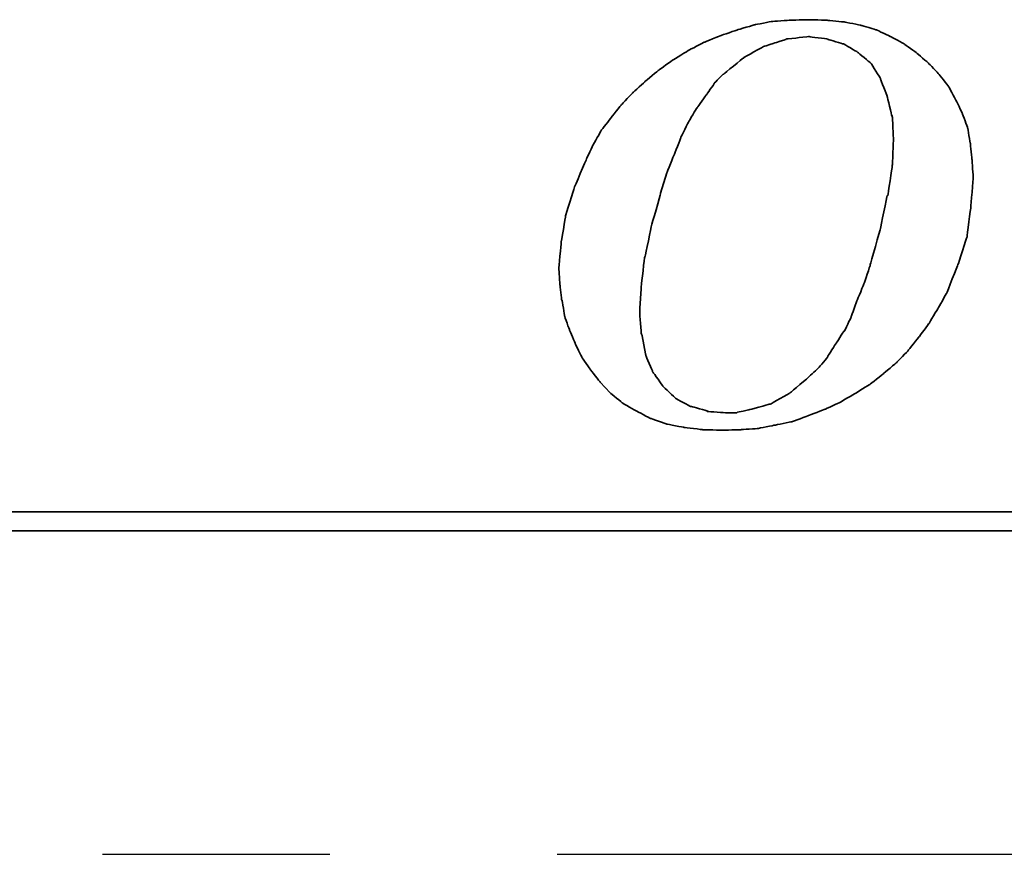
# Model space of a CAD drawing. Extents: x 898 to 1291, y 65 to 273.
# Tile 31 of 41: x 1164 to 1175, y 188 to 197. Entities that reach past the tile are written whole.
import ezdxf

# ---------------------------------------------------------------- set-up
doc = ezdxf.new("R2010")
doc.units = 0
doc.header["$MEASUREMENT"] = 0
doc.linetypes.add('CENTER', pattern=[2, 1.25, -0.25, 0.25, -0.25])
for name, color, linetype in [('CL', 1, 'CENTER'), ('DIM', 4, 'CONTINUOUS'), ('layer 1', 7, 'CONTINUOUS')]:
    doc.layers.add(name, color=color, linetype=linetype)

# ---------------------------------------------------------------- blocks, each defined once
blk = doc.blocks.new('TBI MOTION logo(完整正式版)')
at = {"layer": 'layer 1', "color": 22, "lineweight": 35}
for points, knots in [([(-11.34375, -6.98375), (-11.34375, -6.98375), (-10.91375, -7.43875), (-10.91375, -7.43875), (-10.91375, -7.43875), (-10.91375, -7.43875), (-10.38625, -7.87125), (-10.38625, -7.87125), (-10.38625, -7.87125), (-10.38625, -7.87125), (-9.81125, -8.20375), (-9.81125, -8.20375), (-9.81125, -8.20375), (-9.81125, -8.20375), (-9.21125, -8.51875), (-9.21125, -8.51875), (-9.21125, -8.51875), (-9.21125, -8.51875), (-8.51625, -8.75875), (-8.51625, -8.75875), (-8.51625, -8.75875), (-8.51625, -8.75875), (-7.77125, -8.90375), (-7.77125, -8.90375), (-7.77125, -8.90375), (-7.77125, -8.90375), (-6.97875, -8.99875), (-6.97875, -8.99875), (-6.97875, -8.99875), (-6.97875, -8.99875), (-6.14125, -9.02375), (-6.14125, -9.02375), (-6.14125, -9.02375), (-6.14125, -9.02375), (-5.37125, -8.99875), (-5.37125, -8.99875), (-5.37125, -8.99875), (-5.37125, -8.99875), (-4.65375, -8.94875), (-4.65375, -8.94875), (-4.65375, -8.94875), (-4.65375, -8.94875), (-3.93375, -8.80625), (-3.93375, -8.80625), (-3.93375, -8.80625), (-3.93375, -8.80625), (-3.21375, -8.66375), (-3.21375, -8.66375), (-3.21375, -8.66375), (-3.21375, -8.66375), (-2.49375, -8.39875), (-2.49375, -8.39875), (-2.49375, -8.39875), (-2.49375, -8.39875), (-1.79875, -8.13375), (-1.79875, -8.13375), (-1.79875, -8.13375), (-1.79875, -8.13375), (-1.17375, -7.84375), (-1.17375, -7.84375), (-1.17375, -7.84375), (-1.17375, -7.84375), (-0.52375, -7.46375), (-0.52375, -7.46375), (-0.52375, -7.46375), (-0.52375, -7.46375), (0.10124, -7.07875), (0.10124, -7.07875), (0.10124, -7.07875), (0.10124, -7.07875), (0.67625, -6.62375), (0.67625, -6.62375), (0.67625, -6.62375), (0.67625, -6.62375), (1.24874, -6.14375), (1.24874, -6.14375), (1.24874, -6.14375), (1.24874, -6.14375), (1.72874, -5.64125), (1.72874, -5.64125), (1.72874, -5.64125), (1.72874, -5.64125), (2.18624, -5.06375), (2.18624, -5.06375), (2.18624, -5.06375), (2.18624, -5.06375), (2.61625, -4.48874), (2.61625, -4.48874), (2.61625, -4.48874), (2.61625, -4.48874), (3.00125, -3.83874), (3.00125, -3.83874), (3.00125, -3.83874), (3.00125, -3.83874), (3.36124, -3.21374), (3.36124, -3.21374), (3.36124, -3.21374), (3.36124, -3.21374), (3.84374, -1.99125), (3.84374, -1.99125), (3.84374, -1.99125), (3.84374, -1.99125), (4.22625, -0.81875), (4.22625, -0.81875), (4.22625, -0.81875), (4.22625, -0.81875), (4.39125, 0.45624), (4.39125, 0.45624), (4.39125, 0.45624), (4.39125, 0.45624), (4.48874, 1.70124), (4.48874, 1.70124), (4.48874, 1.70124), (4.48874, 1.70124), (4.43874, 2.44625), (4.43874, 2.44625), (4.43874, 2.44625), (4.43874, 2.44625), (4.36874, 3.14125), (4.36874, 3.14125), (4.36874, 3.14125), (4.36874, 3.14125), (4.25125, 3.81125), (4.25125, 3.81125), (4.25125, 3.81125), (4.25125, 3.81125), (4.03124, 4.41125), (4.03124, 4.41125), (4.03124, 4.41125), (4.03124, 4.41125), (3.74374, 5.01125), (3.74374, 5.01125), (3.74374, 5.01125), (3.74374, 5.01125), (3.43124, 5.58875), (3.43124, 5.58875), (3.43124, 5.58875), (3.43124, 5.58875), (3.02625, 6.09125), (3.02625, 6.09125), (3.02625, 6.09125), (3.02625, 6.09125), (2.59374, 6.54875), (2.59374, 6.54875), (2.59374, 6.54875), (2.59374, 6.54875), (2.09124, 6.98125), (2.09124, 6.98125), (2.09124, 6.98125), (2.09124, 6.98125), (1.56124, 7.36625), (1.56124, 7.36625), (1.56124, 7.36625), (1.56124, 7.36625), (0.98624, 7.67625), (0.98624, 7.67625), (0.98624, 7.67625), (0.98624, 7.67625), (0.38624, 7.96375), (0.38624, 7.96375), (0.38624, 7.96375), (0.38624, 7.96375), (-0.25875, 8.15625), (-0.25875, 8.15625), (-0.25875, 8.15625), (-0.25875, 8.15625), (-0.98125, 8.30125), (-0.98125, 8.30125), (-0.98125, 8.30125), (-0.98125, 8.30125), (-1.70124, 8.37125), (-1.70124, 8.37125), (-1.70124, 8.37125), (-1.70124, 8.37125), (-2.49375, 8.39624), (-2.49375, 8.39624), (-2.49375, 8.39624), (-2.49375, 8.39624), (-3.28625, 8.37125), (-3.28625, 8.37125), (-3.28625, 8.37125), (-3.28625, 8.37125), (-4.05125, 8.32125), (-4.05125, 8.32125), (-4.05125, 8.32125), (-4.05125, 8.32125), (-4.77375, 8.18125), (-4.77375, 8.18125), (-4.77375, 8.18125), (-4.77375, 8.18125), (-5.51625, 7.96375), (-5.51625, 7.96375), (-5.51625, 7.96375), (-5.51625, 7.96375), (-6.21125, 7.72625), (-6.21125, 7.72625), (-6.21125, 7.72625), (-6.21125, 7.72625), (-6.92875, 7.43625), (-6.92875, 7.43625), (-6.92875, 7.43625), (-6.92875, 7.43625), (-7.57875, 7.10125), (-7.57875, 7.10125), (-7.57875, 7.10125), (-7.57875, 7.10125), (-8.24875, 6.69125), (-8.24875, 6.69125), (-8.24875, 6.69125), (-8.24875, 6.69125), (-8.84875, 6.26125), (-8.84875, 6.26125), (-8.84875, 6.26125), (-8.84875, 6.26125), (-9.42625, 5.78125), (-9.42625, 5.78125), (-9.42625, 5.78125), (-9.42625, 5.78125), (-9.95375, 5.30125), (-9.95375, 5.30125), (-9.95375, 5.30125), (-9.95375, 5.30125), (-10.43375, 4.79624), (-10.43375, 4.79624), (-10.43375, 4.79624), (-10.43375, 4.79624), (-10.88875, 4.22125), (-10.88875, 4.22125), (-10.88875, 4.22125), (-10.88875, 4.22125), (-11.29875, 3.69375), (-11.29875, 3.69375), (-11.29875, 3.69375), (-11.29875, 3.69375), (-11.63375, 3.09125), (-11.63375, 3.09125), (-11.63375, 3.09125), (-11.63375, 3.09125), (-11.91875, 2.49625), (-11.91875, 2.49625), (-11.91875, 2.49625), (-11.91875, 2.49625), (-12.44875, 1.24625), (-12.44875, 1.24625), (-12.44875, 1.24625), (-12.44875, 1.24625), (-12.80875, 0.06874), (-12.80875, 0.06874), (-12.80875, 0.06874), (-12.80875, 0.06874), (-12.99875, -1.07875), (-12.99875, -1.07875), (-12.99875, -1.07875), (-12.99875, -1.07875), (-13.09375, -2.18375), (-13.09375, -2.18375), (-13.09375, -2.18375), (-13.09375, -2.18375), (-13.04875, -2.85375), (-13.04875, -2.85375), (-13.04875, -2.85375), (-13.04875, -2.85375), (-12.97375, -3.50375), (-12.97375, -3.50375), (-12.97375, -3.50375), (-12.97375, -3.50375), (-12.95375, -3.50375), (-12.95375, -3.50375), (-12.95375, -3.50375), (-12.95375, -3.50375), (-12.85375, -4.17375), (-12.85375, -4.17375), (-12.85375, -4.17375), (-12.85375, -4.17375), (-12.63875, -4.77624), (-12.63875, -4.77624), (-12.63875, -4.77624), (-12.63875, -4.77624), (-12.39875, -5.35125), (-12.39875, -5.35125), (-12.39875, -5.35125), (-12.39875, -5.35125), (-12.11375, -5.92875), (-12.11375, -5.92875), (-12.11375, -5.92875), (-12.11375, -5.92875), (-11.75375, -6.45375), (-11.75375, -6.45375), (-11.75375, -6.45375), (-11.75375, -6.45375), (-11.34375, -6.98375), (-11.34375, -6.98375)], [0, 0, 0, 0, 0.01369863, 0.01369863, 0.01369863, 0.01369864, 0.02739726, 0.02739726, 0.02739726, 0.02739727, 0.04109589, 0.04109589, 0.04109589, 0.0410959, 0.05479452, 0.05479452, 0.05479452, 0.05479453, 0.06849315, 0.06849315, 0.06849315, 0.06849316, 0.08219178, 0.08219178, 0.08219178, 0.08219179, 0.09589041, 0.09589041, 0.09589041, 0.09589042, 0.10958904, 0.10958904, 0.10958904, 0.10958905, 0.12328767, 0.12328767, 0.12328767, 0.12328768, 0.1369863, 0.1369863, 0.1369863, 0.13698631, 0.15068493, 0.15068493, 0.15068493, 0.15068494, 0.16438356, 0.16438356, 0.16438356, 0.16438357, 0.17808219, 0.17808219, 0.17808219, 0.1780822, 0.19178082, 0.19178082, 0.19178082, 0.19178083, 0.20547945, 0.20547945, 0.20547945, 0.20547946, 0.21917808, 0.21917808, 0.21917808, 0.21917809, 0.23287671, 0.23287671, 0.23287671, 0.23287672, 0.24657534, 0.24657534, 0.24657534, 0.24657535, 0.26027397, 0.26027397, 0.26027397, 0.26027398, 0.2739726, 0.2739726, 0.2739726, 0.27397261, 0.28767123, 0.28767123, 0.28767123, 0.28767124, 0.30136986, 0.30136986, 0.30136986, 0.30136987, 0.31506849, 0.31506849, 0.31506849, 0.3150685, 0.32876712, 0.32876712, 0.32876712, 0.32876713, 0.34246575, 0.34246575, 0.34246575, 0.34246576, 0.35616438, 0.35616438, 0.35616438, 0.35616439, 0.36986301, 0.36986301, 0.36986301, 0.36986302, 0.38356164, 0.38356164, 0.38356164, 0.38356165, 0.39726027, 0.39726027, 0.39726027, 0.39726028, 0.4109589, 0.4109589, 0.4109589, 0.41095891, 0.42465753, 0.42465753, 0.42465753, 0.42465754, 0.43835616, 0.43835616, 0.43835616, 0.43835617, 0.45205479, 0.45205479, 0.45205479, 0.4520548, 0.46575342, 0.46575342, 0.46575342, 0.46575343, 0.47945205, 0.47945205, 0.47945205, 0.47945206, 0.49315068, 0.49315068, 0.49315068, 0.49315069, 0.50684932, 0.50684932, 0.50684932, 0.50684933, 0.52054795, 0.52054795, 0.52054795, 0.52054796, 0.53424658, 0.53424658, 0.53424658, 0.53424659, 0.54794521, 0.54794521, 0.54794521, 0.54794522, 0.56164384, 0.56164384, 0.56164384, 0.56164385, 0.57534247, 0.57534247, 0.57534247, 0.57534248, 0.5890411, 0.5890411, 0.5890411, 0.58904111, 0.60273973, 0.60273973, 0.60273973, 0.60273974, 0.61643836, 0.61643836, 0.61643836, 0.61643837, 0.63013699, 0.63013699, 0.63013699, 0.630137, 0.64383562, 0.64383562, 0.64383562, 0.64383563, 0.65753425, 0.65753425, 0.65753425, 0.65753426, 0.67123288, 0.67123288, 0.67123288, 0.67123289, 0.68493151, 0.68493151, 0.68493151, 0.68493152, 0.69863014, 0.69863014, 0.69863014, 0.69863015, 0.71232877, 0.71232877, 0.71232877, 0.71232878, 0.7260274, 0.7260274, 0.7260274, 0.72602741, 0.73972603, 0.73972603, 0.73972603, 0.73972604, 0.75342466, 0.75342466, 0.75342466, 0.75342467, 0.76712329, 0.76712329, 0.76712329, 0.7671233, 0.78082192, 0.78082192, 0.78082192, 0.78082193, 0.79452055, 0.79452055, 0.79452055, 0.79452056, 0.80821918, 0.80821918, 0.80821918, 0.80821919, 0.82191781, 0.82191781, 0.82191781, 0.82191782, 0.83561644, 0.83561644, 0.83561644, 0.83561645, 0.84931507, 0.84931507, 0.84931507, 0.84931508, 0.8630137, 0.8630137, 0.8630137, 0.86301371, 0.87671233, 0.87671233, 0.87671233, 0.87671234, 0.89041096, 0.89041096, 0.89041096, 0.89041097, 0.90410959, 0.90410959, 0.90410959, 0.9041096, 0.91780822, 0.91780822, 0.91780822, 0.91780823, 0.93150685, 0.93150685, 0.93150685, 0.93150686, 0.94520548, 0.94520548, 0.94520548, 0.94520549, 0.95890411, 0.95890411, 0.95890411, 0.95890412, 0.97260274, 0.97260274, 0.97260274, 0.97260275, 0.98630137, 0.98630137, 0.98630137, 0.98630138, 1, 1, 1, 1]), ([(-8.77875, 1.03124), (-8.77875, 1.03124), (-8.51625, 1.89625), (-8.51625, 1.89625), (-8.51625, 1.89625), (-8.51625, 1.89625), (-8.20375, 2.66375), (-8.20375, 2.66375), (-8.20375, 2.66375), (-8.20375, 2.66375), (-7.91625, 3.38125), (-7.91625, 3.38125), (-7.91625, 3.38125), (-7.91625, 3.38125), (-7.91625, 3.40624), (-7.91625, 3.40624), (-7.91625, 3.40624), (-7.91625, 3.40624), (-7.57875, 4.07624), (-7.57875, 4.07624), (-7.57875, 4.07624), (-7.57875, 4.07624), (-7.24375, 4.65125), (-7.24375, 4.65125), (-7.24375, 4.65125), (-7.24375, 4.65125), (-7.21875, 4.65125), (-7.21875, 4.65125), (-7.21875, 4.65125), (-7.21875, 4.65125), (-7.21875, 4.67624), (-7.21875, 4.67624), (-7.21875, 4.67624), (-7.21875, 4.67624), (-6.83625, 5.20375), (-6.83625, 5.20375), (-6.83625, 5.20375), (-6.83625, 5.20375), (-6.49875, 5.68625), (-6.49875, 5.68625), (-6.49875, 5.68625), (-6.49875, 5.68625), (-6.49875, 5.70625), (-6.49875, 5.70625), (-6.49875, 5.70625), (-6.49875, 5.70625), (-6.11625, 6.09125), (-6.11625, 6.09125), (-6.11625, 6.09125), (-6.11625, 6.09125), (-6.09125, 6.09125), (-6.09125, 6.09125), (-6.09125, 6.09125), (-6.09125, 6.09125), (-5.27375, 6.76625), (-5.27375, 6.76625), (-5.27375, 6.76625), (-5.27375, 6.76625), (-5.24875, 6.76625), (-5.24875, 6.76625), (-5.24875, 6.76625), (-5.24875, 6.76625), (-5.24875, 6.78625), (-5.24875, 6.78625), (-5.24875, 6.78625), (-5.24875, 6.78625), (-4.38875, 7.26624), (-4.38875, 7.26624), (-4.38875, 7.26624), (-4.38875, 7.26624), (-4.36125, 7.26624), (-4.36125, 7.26624), (-4.36125, 7.26624), (-4.36125, 7.26624), (-3.93375, 7.41125), (-3.93375, 7.41125), (-3.93375, 7.41125), (-3.93375, 7.41125), (-3.47375, 7.55625), (-3.47375, 7.55625), (-3.47375, 7.55625), (-3.47375, 7.55625), (-3.45375, 7.55625), (-3.45375, 7.55625), (-3.45375, 7.55625), (-3.45375, 7.55625), (-3.42875, 7.58124), (-3.42875, 7.58124), (-3.42875, 7.58124), (-3.42875, 7.58124), (-2.97375, 7.62625), (-2.97375, 7.62625), (-2.97375, 7.62625), (-2.97375, 7.62625), (-2.49375, 7.67625), (-2.49375, 7.67625), (-2.49375, 7.67625), (-2.49375, 7.67625), (-2.46875, 7.67625), (-2.46875, 7.67625), (-2.46875, 7.67625), (-2.46875, 7.67625), (-1.70124, 7.58124), (-1.70124, 7.58124), (-1.70124, 7.58124), (-1.70124, 7.58124), (-1.67875, 7.55625), (-1.67875, 7.55625), (-1.67875, 7.55625), (-1.67875, 7.55625), (-1.65375, 7.55625), (-1.65375, 7.55625), (-1.65375, 7.55625), (-1.65375, 7.55625), (-1.03125, 7.36625), (-1.03125, 7.36625), (-1.03125, 7.36625), (-1.03125, 7.36625), (-1.00625, 7.36625), (-1.00625, 7.36625), (-1.00625, 7.36625), (-1.00625, 7.36625), (-0.43124, 7.02624), (-0.43124, 7.02624), (-0.43124, 7.02624), (-0.43124, 7.02624), (-0.40625, 7.00624), (-0.40625, 7.00624), (-0.40625, 7.00624), (-0.40625, 7.00624), (0.12124, 6.57124), (0.12124, 6.57124), (0.12124, 6.57124), (0.12124, 6.57124), (0.14624, 6.54875), (0.14624, 6.54875), (0.14624, 6.54875), (0.14624, 6.54875), (0.17124, 6.52375), (0.17124, 6.52375), (0.17124, 6.52375), (0.17124, 6.52375), (0.55625, 5.89875), (0.55625, 5.89875), (0.55625, 5.89875), (0.55625, 5.89875), (0.55625, 5.87625), (0.55625, 5.87625), (0.55625, 5.87625), (0.55625, 5.87625), (0.84124, 5.15625), (0.84124, 5.15625), (0.84124, 5.15625), (0.84124, 5.15625), (0.84124, 5.13125), (0.84124, 5.13125), (0.84124, 5.13125), (0.84124, 5.13125), (1.03624, 4.31875), (1.03624, 4.31875), (1.03624, 4.31875), (1.03624, 4.31875), (1.05624, 4.31875), (1.05624, 4.31875), (1.05624, 4.31875), (1.05624, 4.31875), (1.05624, 4.29125), (1.05624, 4.29125), (1.05624, 4.29125), (1.05624, 4.29125), (1.10625, 3.33125), (1.10625, 3.33125), (1.10625, 3.33125), (1.10625, 3.33125), (1.10625, 3.30875), (1.10625, 3.30875), (1.10625, 3.30875), (1.10625, 3.30875), (1.05624, 2.20624), (1.05624, 2.20624), (1.05624, 2.20624), (1.05624, 2.20624), (1.05624, 2.18124), (1.05624, 2.18124), (1.05624, 2.18124), (1.05624, 2.18124), (0.86624, 0.93624), (0.86624, 0.93624), (0.86624, 0.93624), (0.86624, 0.93624), (0.84124, 0.93624), (0.84124, 0.93624), (0.84124, 0.93624), (0.84124, 0.93624), (0.55625, -0.45874), (0.55625, -0.45874), (0.55625, -0.45874), (0.55625, -0.45874), (0.12124, -1.99125), (0.12124, -1.99125), (0.12124, -1.99125), (0.12124, -1.99125), (0.12124, -2.01874), (0.12124, -2.01874), (0.12124, -2.01874), (0.12124, -2.01874), (-0.13874, -2.78375), (-0.13874, -2.78375), (-0.13874, -2.78375), (-0.13874, -2.78375), (-0.43124, -3.50375), (-0.43124, -3.50375), (-0.43124, -3.50375), (-0.43124, -3.50375), (-0.69375, -4.19875), (-0.69375, -4.19875), (-0.69375, -4.19875), (-0.69375, -4.19875), (-0.69375, -4.22375), (-0.69375, -4.22375), (-0.69375, -4.22375), (-0.69375, -4.22375), (-0.98125, -4.82374), (-0.98125, -4.82374), (-0.98125, -4.82374), (-0.98125, -4.82374), (-1.00625, -4.82374), (-1.00625, -4.82374), (-1.00625, -4.82374), (-1.00625, -4.82374), (-1.33875, -5.35125), (-1.33875, -5.35125), (-1.33875, -5.35125), (-1.33875, -5.35125), (-1.67875, -5.87875), (-1.67875, -5.87875), (-1.67875, -5.87875), (-1.67875, -5.87875), (-1.67875, -5.90375), (-1.67875, -5.90375), (-1.67875, -5.90375), (-1.67875, -5.90375), (-2.05875, -6.35875), (-2.05875, -6.35875), (-2.05875, -6.35875), (-2.05875, -6.35875), (-2.08375, -6.38375), (-2.08375, -6.38375), (-2.08375, -6.38375), (-2.08375, -6.38375), (-2.46875, -6.74375), (-2.46875, -6.74375), (-2.46875, -6.74375), (-2.46875, -6.74375), (-3.25875, -7.41625), (-3.25875, -7.41625), (-3.25875, -7.41625), (-3.25875, -7.41625), (-3.28625, -7.43875), (-3.28625, -7.43875), (-3.28625, -7.43875), (-3.28625, -7.43875), (-4.12375, -7.91875), (-4.12375, -7.91875), (-4.12375, -7.91875), (-4.12375, -7.91875), (-4.14875, -7.91875), (-4.14875, -7.91875), (-4.14875, -7.91875), (-4.14875, -7.91875), (-4.17125, -7.91875), (-4.17125, -7.91875), (-4.17125, -7.91875), (-4.17125, -7.91875), (-5.03375, -8.15875), (-5.03375, -8.15875), (-5.03375, -8.15875), (-5.03375, -8.15875), (-5.51625, -8.25625), (-5.51625, -8.25625), (-5.51625, -8.25625), (-5.51625, -8.25625), (-5.54125, -8.27875), (-5.54125, -8.27875), (-5.54125, -8.27875), (-5.54125, -8.27875), (-5.56375, -8.27875), (-5.56375, -8.27875), (-5.56375, -8.27875), (-5.56375, -8.27875), (-5.99625, -8.27875), (-5.99625, -8.27875), (-5.99625, -8.27875), (-5.99625, -8.27875), (-6.76375, -8.23125), (-6.76375, -8.23125), (-6.76375, -8.23125), (-6.76375, -8.23125), (-6.78875, -8.23125), (-6.78875, -8.23125), (-6.78875, -8.23125), (-6.78875, -8.23125), (-6.78875, -8.20375), (-6.78875, -8.20375), (-6.78875, -8.20375), (-6.78875, -8.20375), (-7.45875, -8.01375), (-7.45875, -8.01375), (-7.45875, -8.01375), (-7.45875, -8.01375), (-7.48375, -8.01375), (-7.48375, -8.01375), (-7.48375, -8.01375), (-7.48375, -8.01375), (-7.50875, -8.01375), (-7.50875, -8.01375), (-7.50875, -8.01375), (-7.50875, -8.01375), (-8.13125, -7.67875), (-8.13125, -7.67875), (-8.13125, -7.67875), (-8.13125, -7.67875), (-8.15625, -7.65375), (-8.15625, -7.65375), (-8.15625, -7.65375), (-8.15625, -7.65375), (-8.65875, -7.17375), (-8.65875, -7.17375), (-8.65875, -7.17375), (-8.65875, -7.17375), (-8.68375, -7.14875), (-8.68375, -7.14875), (-8.68375, -7.14875), (-8.68375, -7.14875), (-9.08875, -6.57375), (-9.08875, -6.57375), (-9.08875, -6.57375), (-9.08875, -6.57375), (-9.11375, -6.54875), (-9.11375, -6.54875), (-9.11375, -6.54875), (-9.11375, -6.54875), (-9.11375, -6.52875), (-9.11375, -6.52875), (-9.11375, -6.52875), (-9.11375, -6.52875), (-9.40375, -5.85375), (-9.40375, -5.85375), (-9.40375, -5.85375), (-9.40375, -5.85375), (-9.40375, -5.82875), (-9.40375, -5.82875), (-9.40375, -5.82875), (-9.40375, -5.82875), (-9.56875, -4.96875), (-9.56875, -4.96875), (-9.56875, -4.96875), (-9.56875, -4.96875), (-9.59375, -4.94375), (-9.59375, -4.94375), (-9.59375, -4.94375), (-9.59375, -4.94375), (-9.66375, -4.03375), (-9.66375, -4.03375), (-9.66375, -4.03375), (-9.66375, -4.03375), (-9.66375, -4.00875), (-9.66375, -4.00875), (-9.66375, -4.00875), (-9.66375, -4.00875), (-9.59375, -2.85375), (-9.59375, -2.85375), (-9.59375, -2.85375), (-9.59375, -2.85375), (-9.45125, -1.65875), (-9.45125, -1.65875), (-9.45125, -1.65875), (-9.45125, -1.65875), (-9.42625, -1.63375), (-9.42625, -1.63375), (-9.42625, -1.63375), (-9.42625, -1.63375), (-9.16125, -0.33875), (-9.16125, -0.33875), (-9.16125, -0.33875), (-9.16125, -0.33875), (-8.77875, 1.00624), (-8.77875, 1.00624), (-8.77875, 1.00624), (-8.77875, 1.00624), (-8.77875, 1.03124), (-8.77875, 1.03124)], [0, 0, 0, 0, 0.01020408, 0.01020408, 0.01020408, 0.01020409, 0.02040816, 0.02040816, 0.02040816, 0.02040817, 0.03061224, 0.03061224, 0.03061224, 0.03061225, 0.04081633, 0.04081633, 0.04081633, 0.04081634, 0.05102041, 0.05102041, 0.05102041, 0.05102042, 0.06122449, 0.06122449, 0.06122449, 0.0612245, 0.07142857, 0.07142857, 0.07142857, 0.07142858, 0.08163265, 0.08163265, 0.08163265, 0.08163266, 0.09183673, 0.09183673, 0.09183673, 0.09183674, 0.10204082, 0.10204082, 0.10204082, 0.10204083, 0.1122449, 0.1122449, 0.1122449, 0.11224491, 0.12244898, 0.12244898, 0.12244898, 0.12244899, 0.13265306, 0.13265306, 0.13265306, 0.13265307, 0.14285714, 0.14285714, 0.14285714, 0.14285715, 0.15306122, 0.15306122, 0.15306122, 0.15306123, 0.16326531, 0.16326531, 0.16326531, 0.16326532, 0.17346939, 0.17346939, 0.17346939, 0.1734694, 0.18367347, 0.18367347, 0.18367347, 0.18367348, 0.19387755, 0.19387755, 0.19387755, 0.19387756, 0.20408163, 0.20408163, 0.20408163, 0.20408164, 0.21428571, 0.21428571, 0.21428571, 0.21428572, 0.2244898, 0.2244898, 0.2244898, 0.22448981, 0.23469388, 0.23469388, 0.23469388, 0.23469389, 0.24489796, 0.24489796, 0.24489796, 0.24489797, 0.25510204, 0.25510204, 0.25510204, 0.25510205, 0.26530612, 0.26530612, 0.26530612, 0.26530613, 0.2755102, 0.2755102, 0.2755102, 0.27551021, 0.28571429, 0.28571429, 0.28571429, 0.2857143, 0.29591837, 0.29591837, 0.29591837, 0.29591838, 0.30612245, 0.30612245, 0.30612245, 0.30612246, 0.31632653, 0.31632653, 0.31632653, 0.31632654, 0.32653061, 0.32653061, 0.32653061, 0.32653062, 0.33673469, 0.33673469, 0.33673469, 0.3367347, 0.34693878, 0.34693878, 0.34693878, 0.34693879, 0.35714286, 0.35714286, 0.35714286, 0.35714287, 0.36734694, 0.36734694, 0.36734694, 0.36734695, 0.37755102, 0.37755102, 0.37755102, 0.37755103, 0.3877551, 0.3877551, 0.3877551, 0.38775511, 0.39795918, 0.39795918, 0.39795918, 0.39795919, 0.40816327, 0.40816327, 0.40816327, 0.40816328, 0.41836735, 0.41836735, 0.41836735, 0.41836736, 0.42857143, 0.42857143, 0.42857143, 0.42857144, 0.43877551, 0.43877551, 0.43877551, 0.43877552, 0.44897959, 0.44897959, 0.44897959, 0.4489796, 0.45918367, 0.45918367, 0.45918367, 0.45918368, 0.46938776, 0.46938776, 0.46938776, 0.46938777, 0.47959184, 0.47959184, 0.47959184, 0.47959185, 0.48979592, 0.48979592, 0.48979592, 0.48979593, 0.5, 0.5, 0.5, 0.50000001, 0.51020408, 0.51020408, 0.51020408, 0.51020409, 0.52040816, 0.52040816, 0.52040816, 0.52040817, 0.53061224, 0.53061224, 0.53061224, 0.53061225, 0.54081633, 0.54081633, 0.54081633, 0.54081634, 0.55102041, 0.55102041, 0.55102041, 0.55102042, 0.56122449, 0.56122449, 0.56122449, 0.5612245, 0.57142857, 0.57142857, 0.57142857, 0.57142858, 0.58163265, 0.58163265, 0.58163265, 0.58163266, 0.59183673, 0.59183673, 0.59183673, 0.59183674, 0.60204082, 0.60204082, 0.60204082, 0.60204083, 0.6122449, 0.6122449, 0.6122449, 0.61224491, 0.62244898, 0.62244898, 0.62244898, 0.62244899, 0.63265306, 0.63265306, 0.63265306, 0.63265307, 0.64285714, 0.64285714, 0.64285714, 0.64285715, 0.65306122, 0.65306122, 0.65306122, 0.65306123, 0.66326531, 0.66326531, 0.66326531, 0.66326532, 0.67346939, 0.67346939, 0.67346939, 0.6734694, 0.68367347, 0.68367347, 0.68367347, 0.68367348, 0.69387755, 0.69387755, 0.69387755, 0.69387756, 0.70408163, 0.70408163, 0.70408163, 0.70408164, 0.71428571, 0.71428571, 0.71428571, 0.71428572, 0.7244898, 0.7244898, 0.7244898, 0.72448981, 0.73469388, 0.73469388, 0.73469388, 0.73469389, 0.74489796, 0.74489796, 0.74489796, 0.74489797, 0.75510204, 0.75510204, 0.75510204, 0.75510205, 0.76530612, 0.76530612, 0.76530612, 0.76530613, 0.7755102, 0.7755102, 0.7755102, 0.77551021, 0.78571429, 0.78571429, 0.78571429, 0.7857143, 0.79591837, 0.79591837, 0.79591837, 0.79591838, 0.80612245, 0.80612245, 0.80612245, 0.80612246, 0.81632653, 0.81632653, 0.81632653, 0.81632654, 0.82653061, 0.82653061, 0.82653061, 0.82653062, 0.83673469, 0.83673469, 0.83673469, 0.8367347, 0.84693878, 0.84693878, 0.84693878, 0.84693879, 0.85714286, 0.85714286, 0.85714286, 0.85714287, 0.86734694, 0.86734694, 0.86734694, 0.86734695, 0.87755102, 0.87755102, 0.87755102, 0.87755103, 0.8877551, 0.8877551, 0.8877551, 0.88775511, 0.89795918, 0.89795918, 0.89795918, 0.89795919, 0.90816327, 0.90816327, 0.90816327, 0.90816328, 0.91836735, 0.91836735, 0.91836735, 0.91836736, 0.92857143, 0.92857143, 0.92857143, 0.92857144, 0.93877551, 0.93877551, 0.93877551, 0.93877552, 0.94897959, 0.94897959, 0.94897959, 0.9489796, 0.95918367, 0.95918367, 0.95918367, 0.95918368, 0.96938776, 0.96938776, 0.96938776, 0.96938777, 0.97959184, 0.97959184, 0.97959184, 0.97959185, 0.98979592, 0.98979592, 0.98979592, 0.98979593, 1, 1, 1, 1]), ([(75.90875, -9.47875), (75.90875, -9.47875), (75.90875, -12.28625), (75.90875, -12.28625), (75.90875, -12.28625), (75.90875, -12.28625), (75.90875, -12.47875), (75.90875, -12.47875), (75.90875, -12.47875), (75.90875, -12.47875), (75.71625, -12.47875), (75.71625, -12.47875), (75.71625, -12.47875), (75.71625, -12.47875), (-88.32875, -12.47875), (-88.32875, -12.47875), (-88.32875, -12.47875), (-88.32875, -12.47875), (-88.32875, -13.29375), (-88.32875, -13.29375), (-88.32875, -13.29375), (-88.32875, -13.29375), (82.89125, -13.29375), (82.89125, -13.29375), (82.89125, -13.29375), (82.89125, -13.29375), (75.90875, -9.47875), (75.90875, -9.47875)], [0, 0, 0, 0, 0.14285714, 0.14285714, 0.14285714, 0.14285715, 0.28571429, 0.28571429, 0.28571429, 0.2857143, 0.42857143, 0.42857143, 0.42857143, 0.42857144, 0.57142857, 0.57142857, 0.57142857, 0.57142858, 0.71428571, 0.71428571, 0.71428571, 0.71428572, 0.85714286, 0.85714286, 0.85714286, 0.85714287, 1, 1, 1, 1])]:
    blk.add_open_spline(points, degree=3, knots=knots, dxfattribs=at)

msp = doc.modelspace()

# ---------------------------------------------------------------- linework, layer by layer
at = {"layer": 'CL', "color": 0, "linetype": 'CENTER', "ltscale": 10}
msp.add_line((1109.702, 188.049), (1269.95, 188.049), dxfattribs=at)

# ---------------------------------------------------------------- block references
at = {"layer": 'DIM', "xscale": 0.2591999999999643, "yscale": 0.2591999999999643, "zscale": 0.2591999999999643}
msp.add_blockref('TBI MOTION logo(完整正式版)', (1173.115, 195.051), dxfattribs=at)

doc.saveas('drawing.dxf')
